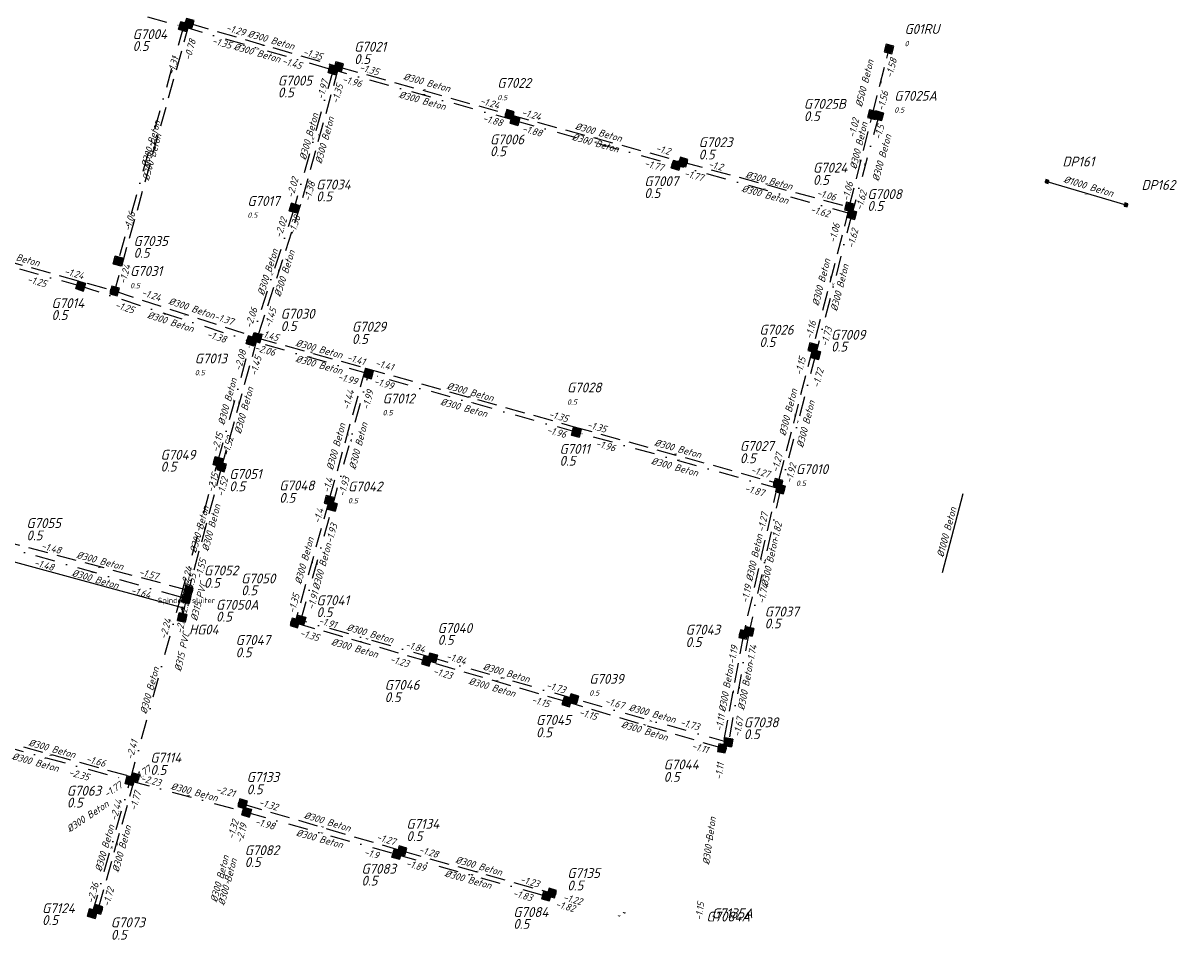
# Model space of a CAD drawing. Header units: metres. Extents: x 153906 to 154973, y 473035 to 474039.
# Tile 10 of 18: x 154511 to 154806, y 473036 to 473269. Entities that reach past the tile are written whole.
import ezdxf
from ezdxf.enums import TextEntityAlignment as Align
from ezdxf.lldxf.tags import DXFTag

# ---------------------------------------------------------------- set-up
doc = ezdxf.new("R2010")
doc.units = ezdxf.units.M
doc.linetypes.add('RI-HWA', pattern=[7.4, 5, -2.4])
doc.linetypes.add('RI-VWA', pattern=[11, 5, -3, 0, -3])
doc.layers.get('0').update_dxf_attribs({"linetype": 'CONTINUOUS'})
for name, color, linetype, lineweight in [('B-OI-RI-HWA_HULPSTUK-S', 150, 'CONTINUOUS', 25), ('R-OI-KW-KUNSTWERK_DUIKER-G', 170, 'CONTINUOUS', 25), ('R-OI-RI-BOB-T18', 6, 'CONTINUOUS', 18), ('R-OI-RI-GWA_PUTNUMMER-T25', 10, 'CONTINUOUS', 25), ('R-OI-RI-HWA_PUTDEKSELHOOGTE-T25', 150, 'CONTINUOUS', 25), ('R-OI-RI-HWA_PUTNUMMER-T25', 150, 'CONTINUOUS', 25), ('R-OI-RI-HWA_RIOOLPUT_INSPECTIEPUT-DUIKER-S', 160, 'CONTINUOUS', 25), ('R-OI-RI-HWA_RIOOLPUT_INSPECTIEPUT-S', 150, 'CONTINUOUS', 25), ('R-OI-RI-HWA_TRANSPORTLEIDING-G', 150, 'RI-HWA', 25), ('R-OI-RI-MECHANISCH-G', 210, 'RI-PERS', 25), ('R-OI-RI-STROOMRICHTING-G', 251, 'CONTINUOUS', 25), ('R-OI-RI-T18', 134, 'CONTINUOUS', 18), ('R-OI-RI-VWA_PUTDEKSELHOOGTE-T25', 34, 'CONTINUOUS', 25), ('R-OI-RI-VWA_PUTNUMMER-T25', 34, 'CONTINUOUS', 25), ('R-OI-RI-VWA_RIOOLPUT_INSPECTIEPUT-S', 34, 'CONTINUOUS', 25), ('R-OI-RI-VWA_TRANSPORTLEIDING-G', 34, 'RI-VWA', 25)]:
    doc.layers.add(name, color=color, linetype=linetype, lineweight=lineweight)
doc.layers.add('R-OI-RI-DIAMETER_RIOOL-T18', color=6, linetype='CONTINUOUS')
doc.styles.add('NLCS-ISO', font='NLCS-ISO.ttf')
doc.styles.add('NLCS-ISO-M200-T18_CURSIEF', font='NLCS-ISO.ttf', dxfattribs={"oblique": 15, "height": 0.36})
doc.styles.add('NLCS-ISO-M500-T25', font='NLCS-ISO.ttf', dxfattribs={"height": 1.25})
doc.styles.add('NLCS-ISO-M750-T18_CURSIEF', font='NLCS-ISO.ttf', dxfattribs={"oblique": 15, "height": 1.35})
doc.styles.add('NLCS-ISO-M750-T25_CURSIEF', font='NLCS-ISO.ttf', dxfattribs={"oblique": 15, "height": 1.875})
tags = doc.linetypes.add('RI-PERS', pattern='A,7,-2,["P",Standard,S=1.8,R=0,X=-0.5,Y=-0.9],-2,7,-2,[102,NLCS.SHX,S=1,R=180,X=0,Y=0],-2', length=22).pattern_tags.tags
tags[6] = DXFTag(74, 10)

# ---------------------------------------------------------------- blocks, each defined once
blk = doc.blocks.new('N-SRI-PUT_VWA-SO')
h = blk.add_hatch(color=256)
edge = h.paths.add_edge_path()
edge.add_arc((0, 0), 2, 0, 360)
at = {"flags": 128}
blk.add_lwpolyline([(-2, 2), (2, 2), (2, -2), (-2, -2)], close=True, dxfattribs=at)
at = {"lineweight": -3, "flags": 128}
blk.add_lwpolyline([(2, -2), (2, 2), (-2, 2), (-2, -2)], close=True, dxfattribs=at)
at = {"lineweight": -3}
blk.add_circle((0, 0), 2, dxfattribs=at)
blk = doc.blocks.new('N-SRI-PUT_HWA-SO')
h = blk.add_hatch(color=256)
h.dxf.hatch_style = 1
h.paths.add_polyline_path([(-2, 0, 1), (2, 0, 1)])
at = {"lineweight": -3, "flags": 128}
blk.add_lwpolyline([(-2, -2), (2, -2), (2, 2), (-2, 2)], close=True, dxfattribs=at)
at = {"lineweight": -3}
blk.add_circle((0, 0), 2, dxfattribs=at)
blk = doc.blocks.new('SRI-HULP_AFSLUITER-SO')
at = {"color": 0, "linetype": 'ByBlock', "lineweight": 18}
blk.add_lwpolyline([(0, 0.8), (0, -0.8)], dxfattribs=at)
blk.add_circle((0, 0), 1, dxfattribs=at)
at = {"color": 0, "linetype": 'ByBlock', "lineweight": 18, "style": 'NLCS-ISO', "flags": 1}
for tag, p in [('TYPE', (1.5, 0)), ('LABEL', (1.5, -1.5)), ('OMSCHRIJVING', (1.5, -3))]:
    blk.add_attdef(tag, p, '', height=1, dxfattribs=at)

msp = doc.modelspace()

# ---------------------------------------------------------------- linework, layer by layer
at = {"layer": 'R-OI-KW-KUNSTWERK_DUIKER-G'}
for points in [[(154771.48, 473228.88, 0), (154791.58, 473222.92, 0)], [(154750.1, 473149.42, 0), (154744.8, 473129.32, 0)]]:
    msp.add_polyline3d(points, dxfattribs=at)
at = {"layer": 'R-OI-RI-HWA_TRANSPORTLEIDING-G'}
for points in [[(154553.25, 473269.13, 0), (154534.25, 473201.04, 0)], [(154553.25, 473269.13, 0), (154591.27, 473258.08, 0)], [(154727.06, 473245.91, 0), (154731.3, 473262.6, 0)], [(154591.27, 473258.08, 0), (154581.59, 473223.02, 0)], [(154591.27, 473258.08, 0), (154634.74, 473245.93, 0)], [(154634.74, 473245.93, 0), (154678.91, 473233.81, 0)], [(154721.2, 473222.39, 0), (154727.06, 473245.91, 0)], [(154678.91, 473233.81, 0), (154721.2, 473222.39, 0)], [(154581.59, 473223.02, 0), (154570.57, 473189.14, 0)], [(154721.2, 473222.39, 0), (154711.9, 473186.6, 0)], [(154484.55, 473214.95, 0), (154534.25, 473201.04, 0)], [(154534.25, 473201.04, 0), (154570.57, 473189.14, 0)], [(154570.57, 473189.14, 0), (154561.48, 473156.29, 0)], [(154570.57, 473189.14, 0), (154598.09, 473181.43, 0)], [(154711.9, 473186.6, 0), (154703.03, 473152.11, 0)], [(154598.09, 473181.43, 0), (154588.82, 473147.79, 0)], [(154598.09, 473181.43, 0), (154650.87, 473166.59, 0)], [(154650.87, 473166.59, 0), (154703.03, 473152.11, 0)], [(154561.48, 473156.29, 0), (154553.06, 473124.86, 0)], [(154703.03, 473152.11, 0), (154694.25, 473113.65, 0)], [(154588.82, 473147.79, 0), (154580.14, 473116.61, 0)], [(154553.06, 473124.86, 0), (154507.9, 473136.92, 0)], [(154553.06, 473124.86, 0), (154552.51, 473122.73, 0)], [(154613.62, 473106.87, 0), (154580.14, 473116.61, 0)], [(154694.25, 473113.65, 0), (154688.84, 473084.71, 0)], [(154649.31, 473096.51, 0), (154613.62, 473106.87, 0)], [(154688.84, 473084.71, 0), (154649.31, 473096.51, 0)], [(154496.8, 473089.01, 0), (154539.42, 473077.26, 0)], [(154539.42, 473077.26, 0), (154530.07, 473043.73, 0)], [(154539.42, 473077.26, 0), (154538.2, 473076.44, 0)], [(154566.83, 473070.59, 0), (154607.39, 473058.64, 0)], [(154607.39, 473058.64, 0), (154645.5, 473047.88, 0)]]:
    msp.add_polyline3d(points, dxfattribs=at)
at = {"layer": 'R-OI-RI-MECHANISCH-G'}
msp.add_polyline3d([(154551.44, 473117.99, 0), (154551.52, 473120.46, 0), (154414.2, 473157.75, 0)], dxfattribs=at)
at = {"layer": 'R-OI-RI-VWA_TRANSPORTLEIDING-G'}
for points in [[(154499.84, 473282.5, 0), (154551.77, 473268.28, 0)], [(154551.77, 473268.28, 0), (154535.14, 473208.67, 0)], [(154551.77, 473268.28, 0), (154589.84, 473257.29, 0)], [(154589.84, 473257.29, 0), (154579.95, 473222.11, 0)], [(154636.13, 473244.4, 0), (154589.84, 473257.29, 0)], [(154728.68, 473245.6, 0), (154721.84, 473220.6, 0)], [(154636.13, 473244.4, 0), (154677.13, 473233.02, 0)], [(154721.84, 473220.6, 0), (154677.13, 473233.02, 0)], [(154579.95, 473222.11, 0), (154569, 473188.33, 0)], [(154721.84, 473220.6, 0), (154712.61, 473184.81, 0)], [(154525.63, 473202.27, 0), (154481.79, 473214.49, 0)], [(154525.47, 473202.36, 0), (154569.05, 473188.19, 0)], [(154560.55, 473157.64, 0), (154569, 473188.33, 0)], [(154598.85, 473179.95, 0), (154569, 473188.33, 0)], [(154712.61, 473184.81, 0), (154703.68, 473150.64, 0)], [(154589.7, 473146.23, 0), (154598.85, 473179.95, 0)], [(154651.73, 473165.11, 0), (154598.85, 473179.95, 0)], [(154703.68, 473150.64, 0), (154651.73, 473165.11, 0)], [(154551.09, 473123.13, 0), (154560.55, 473157.64, 0)], [(154703.68, 473150.64, 0), (154695.71, 473114.39, 0)], [(154581.67, 473117.26, 0), (154589.7, 473146.23, 0)], [(154552.51, 473122.73, 0), (154551.09, 473123.13, 0), (154506.21, 473135.98, 0)], [(154538.2, 473076.44, 0), (154551.09, 473123.13, 0)], [(154552.51, 473122.73, 0), (154551.44, 473117.99, 0)], [(154615.19, 473107.71, 0), (154581.67, 473117.26, 0)], [(154695.71, 473114.39, 0), (154690.4, 473086.22, 0)], [(154651.08, 473097.3, 0), (154615.19, 473107.71, 0)], [(154690.4, 473086.22, 0), (154651.08, 473097.3, 0)], [(154495.45, 473088.18, 0), (154538.2, 473076.44, 0)], [(154528.6, 473042.66, 0), (154538.2, 473076.44, 0)], [(154538.2, 473076.44, 0), (154567.85, 473068.46, 0)], [(154567.85, 473068.46, 0), (154606.06, 473057.72, 0)], [(154606.06, 473057.72, 0), (154644.18, 473047.14, 0)]]:
    msp.add_polyline3d(points, dxfattribs=at)

# ---------------------------------------------------------------- block references
at = {"layer": 'B-OI-RI-HWA_HULPSTUK-S', "xscale": 0.2, "yscale": 0.2, "zscale": 0.2}
msp.add_blockref('SRI-HULP_AFSLUITER-SO', (154552.58, 473123), dxfattribs=at)
at = {"layer": 'R-OI-RI-HWA_RIOOLPUT_INSPECTIEPUT-DUIKER-S', "xscale": 0.2, "yscale": 0.2, "zscale": 0.2}
for p, rotation in [((154771.48, 473228.88), 343.5085426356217), ((154791.58, 473222.92), 163.5085426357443)]:
    msp.add_blockref('N-SRI-PUT_HWA-SO', p, dxfattribs=dict(at, rotation=rotation))
at = {"layer": 'R-OI-RI-HWA_RIOOLPUT_INSPECTIEPUT-S'}
for p, xscale, yscale, zscale, rotation in [((154553.25, 473269.13), 0.5, 0.5, 0.5, 343.7916052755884), ((154731.3, 473262.6), 0.5, 0.5, 0.5, 255.7353236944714), ((154591.27, 473258.08), 0.5, 0.5, 0.5, 344.3849847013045), ((154634.74, 473245.93), 0.5, 0.5, 0.5, 344.6516140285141), ((154727.06, 473245.91), 0.5, 0.5, 0.5, 75.7353236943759), ((154678.91, 473233.81), 0.5, 0.5, 0.5, 344.885992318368), ((154721.2, 473222.39), 0.5, 0.5, 0.5, 76.00846243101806), ((154534.25, 473201.04), 0.5, 0.5, 0.5, 74.40894999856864), ((154570.57, 473189.14), 0.5, 0.5, 0.5, 71.97545853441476), ((154711.9, 473186.6), 0.4999999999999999, 0.4999999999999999, 0.4999999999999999, 255.5739741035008), ((154561.48, 473156.29), 0.5, 0.5, 0.5, 74.53330093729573), ((154703.03, 473152.11), 0.5, 0.5, 0.5, 75.57397410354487), ((154588.82, 473147.79), 0.5, 0.5, 0.5, 74.59541213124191), ((154553.06, 473124.86), 0.5, 0.5, 0.5, 75.00382763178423), ((154580.14, 473116.61), 0.5, 0.5, 0.5, 343.7722622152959), ((154694.25, 473113.65), 0.5, 0.5, 0.5, 77.14623421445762), ((154613.62, 473106.87), 0.5, 0.5, 0.5, 343.8087400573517), ((154649.31, 473096.51), 0.5, 0.5, 0.5, 343.3804347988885), ((154688.84, 473084.71), 0.5, 0.5, 0.5, 79.40951425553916), ((154539.42, 473077.26), 0.5, 0.5, 0.5, 164.5801652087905), ((154566.83, 473070.59), 0.5, 0.5, 0.5, 343.585992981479), ((154607.39, 473058.64), 0.4999999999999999, 0.4999999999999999, 0.4999999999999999, 344.2386495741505), ((154645.5, 473047.88), 0.5, 0.5, 0.5, 344.446368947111), ((154530.07, 473043.73), 0.5, 0.5, 0.5, 74.41950299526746)]:
    msp.add_blockref('N-SRI-PUT_HWA-SO', p, dxfattribs=dict(at, xscale=xscale, yscale=yscale, zscale=zscale, rotation=rotation))
at = {"layer": 'R-OI-RI-VWA_RIOOLPUT_INSPECTIEPUT-S'}
for p, xscale, yscale, zscale, rotation in [((154551.77, 473268.28), 0.4999999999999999, 0.4999999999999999, 0.4999999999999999, 343.9085957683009), ((154589.84, 473257.29), 0.4999999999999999, 0.4999999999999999, 0.4999999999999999, 344.4365703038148), ((154636.13, 473244.4), 0.5, 0.5, 0.5, 344.4774025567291), ((154728.68, 473245.6), 0.5, 0.5, 0.5, 254.6962176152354), ((154677.13, 473233.02), 0.4999999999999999, 0.4999999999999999, 0.4999999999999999, 344.4811097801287), ((154579.95, 473222.11), 0.5, 0.5, 0.5, 74.3078701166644), ((154721.82, 473220.49), 0.5, 0.5, 0.5, 74.70355621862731), ((154535.14, 473208.67), 0.4999999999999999, 0.4999999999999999, 0.4999999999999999, 74.40828824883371), ((154525.63, 473202.27), 0.5, 0.5, 0.5, 342.0623826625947), ((154569, 473188.33), 0.5, 0.5, 0.5, 72.03803637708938), ((154712.61, 473184.81), 0.4999999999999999, 0.4999999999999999, 0.4999999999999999, 75.53585572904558), ((154598.85, 473179.95), 0.5, 0.5, 0.5, 344.3325990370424), ((154651.73, 473165.11), 0.5, 0.5, 0.5, 345.0883841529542), ((154560.55, 473157.64), 0.5, 0.5, 0.5, 74.6086505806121), ((154703.68, 473150.64), 0.5, 0.5, 0.5, 75.34732865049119), ((154589.7, 473146.23), 0.5, 0.5, 0.5, 74.82096820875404), ((154552.51, 473122.73), 0.5, 0.5, 0.5, 257.2578558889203), ((154551.44, 473117.99), 0.4999999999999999, 0.4999999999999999, 0.4999999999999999, 77.25785588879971), ((154581.67, 473117.26), 0.5, 0.5, 0.5, 74.50496952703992), ((154695.71, 473114.39), 0.5, 0.5, 0.5, 77.60953179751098), ((154615.19, 473107.71), 0.5, 0.5, 0.5, 343.8172533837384), ((154651.08, 473097.3), 0.5, 0.5, 0.5, 344.2738517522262), ((154690.4, 473086.22), 0.5, 0.5, 0.5, 79.31649586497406), ((154538.2, 473076.44), 0.5, 0.5, 0.5, 74.56207028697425), ((154567.85, 473068.46), 0.5, 0.5, 0.5, 344.3016534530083), ((154606.06, 473057.72), 0.5, 0.5, 0.5, 344.4844939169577), ((154644.18, 473047.14), 0.5, 0.5, 0.5, 344.2945247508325), ((154528.6, 473042.66), 0.5, 0.5, 0.5, 74.13615845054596)]:
    msp.add_blockref('N-SRI-PUT_VWA-SO', p, dxfattribs=dict(at, xscale=xscale, yscale=yscale, zscale=zscale, rotation=rotation))

# ---------------------------------------------------------------- texts
at = {"layer": 'R-OI-RI-BOB-T18', "style": 'NLCS-ISO-M750-T18_CURSIEF', "oblique": 15}
for s, rotation, p in [('-1.29', 343.9572, (154562.49, 473267.24)), ('-0.78', 74.4845, (154553.55, 473259.59)), ('-1.35', 343.9572, (154558.92, 473263.96)), ('-1.97', 74.4845, (154587.38, 473249.62)), ('-1.35', 74.4845, (154591.12, 473248.56)), ('-1.56', 75.6304, (154729.94, 473246.74)), ('-1.24', 344.5301, (154627.08, 473248.66)), ('-1.88', 344.5301, (154627.77, 473244.24)), ('-1.02', 76.2034, (154722.6, 473239.94)), ('-1.5', 74.4845, (154729.13, 473239.41)), ('-1.2', 344.5301, (154671.8, 473236.61)), ('-1.77', 344.5301, (154668.91, 473232.79)), ('-1.06', 345.1031, (154712.74, 473225.24)), ('-1.06', 74.4845, (154538.25, 473216.11)), ('-1.62', 344.5301, (154711.15, 473221.05)), ('-2.02', 72.1927, (154576.65, 473214.39)), ('-1.38', 72.1927, (154580.07, 473215.11)), ('-1.06', 75.6304, (154717.63, 473213.17)), ('-1.62', 75.6304, (154722.31, 473211.78)), ('-1.24', 341.6654, (154540.97, 473199.96)), ('-1.25', 342.2383, (154534.21, 473196.77)), ('-2.08', 74.4845, (154566.39, 473180.61)), ('-1.45', 74.4845, (154570.37, 473179.31)), ('-1.41', 344.5301, (154593.21, 473183.38)), ('-1.15', 75.6304, (154709.03, 473179.44)), ('-1.72', 75.6304, (154713.5, 473176.29)), ('-1.99', 344.5301, (154590.91, 473178.48)), ('-1.35', 344.5301, (154644.56, 473168.96)), ('-1.96', 344.5301, (154644.06, 473164.95)), ('-2.15', 74.4845, (154559.4, 473149.66)), ('-1.52', 75.0575, (154561.94, 473148.58)), ('-1.4', 74.4845, (154588.87, 473149.55)), ('-1.93', 75.0575, (154592.82, 473148.63)), ('-1.27', 344.5301, (154695.98, 473154.8)), ('-1.87', 344.5301, (154694.44, 473150.07)), ('-1.48', 345.1031, (154515.45, 473135.45)), ('-1.48', 343.9572, (154513.62, 473131.21)), ('-1.55', 75.6304, (154553.89, 473124.08)), ('-1.19', 77.3493, (154695.37, 473121.54)), ('-1.55', 77.3493, (154553.22, 473121.33)), ('-1.35', 74.4845, (154580.07, 473118.93)), ('-1.91', 74.4845, (154584.97, 473119.84)), ('-1.74', 77.3493, (154699.57, 473121.37)), ('-1.84', 343.9572, (154608.06, 473110.37)), ('-1.23', 343.9572, (154604.16, 473106.64)), ('-1.73', 343.9572, (154643.96, 473100)), ('-1.15', 343.9572, (154640.21, 473096.34)), ('-1.67', 344.5301, (154658.86, 473095.99)), ('-1.11', 79.6411, (154688.82, 473088.93)), ('-1.67', 79.0682, (154693.38, 473087.53)), ('-2.41', 74.4845, (154538.87, 473081.68)), ('-1.11', 343.3842, (154680.94, 473084.6)), ('-1.77', 33.8045, (154539.67, 473076.22)), ('-1.11', 81.933, (154688.72, 473076.64)), ('-2.21', 345.1031, (154559.92, 473073.52)), ('-1.32', 75.0575, (154564.63, 473061.46)), ('-2.19', 74.4845, (154566.69, 473060.48)), ('-1.27', 343.3842, (154600.75, 473061.4)), ('-1.9', 344.5301, (154597.57, 473057.56)), ('-2.36', 73.9116, (154528.84, 473045.13)), ('-1.23', 343.9572, (154637.31, 473050.62)), ('-1.72', 74.4845, (154532.88, 473044.28)), ('-1.83', 344.5301, (154635.43, 473047.12))]:
    msp.add_text(s, height=1.8, rotation=rotation, dxfattribs=at).set_placement(p)
for s, rotation, p in [('-1.35', 343.9572, (154586.84, 473259.74)), ('-1.31', 74.4845, (154550.59, 473260.3)), ('-1.45', 343.9572, (154581.61, 473257.42)), ('-1.58', 75.6304, (154733.34, 473260)), ('-1.35', 344.5301, (154601.24, 473255.84)), ('-1.96', 344.5301, (154596.89, 473252.83)), ('-1.24', 344.5301, (154642.5, 473244.39)), ('-1.88', 344.5301, (154642.75, 473240.24)), ('-1.2', 345.1031, (154688.78, 473231.61)), ('-1.77', 344.5301, (154683.8, 473228.9)), ('-2.02', 74.4845, (154581.1, 473229.6)), ('-1.38', 74.4845, (154585.36, 473228.54)), ('-1.06', 76.2034, (154722.21, 473228.56)), ('-1.62', 74.4845, (154725.73, 473226.21)), ('-1.24', 344.5301, (154526.14, 473203.98)), ('-1.24', 74.4845, (154538.37, 473207.47)), ('-1.25', 344.5301, (154516.67, 473201.95)), ('-1.37', 341.6654, (154564.16, 473192.29)), ('-2.06', 72.1927, (154570.69, 473196.46)), ('-1.45', 72.1927, (154575.53, 473196.36)), ('-1.16', 75.6304, (154712.81, 473193.18)), ('-1.38', 342.2383, (154562.36, 473187.78)), ('-1.45', 344.5301, (154575.74, 473188.24)), ('-1.73', 75.6304, (154716.84, 473191.6)), ('-2.06', 344.5301, (154574.85, 473184.47)), ('-1.41', 344.5301, (154604.96, 473180.72)), ('-1.99', 344.5301, (154604.97, 473175.95)), ('-1.44', 74.4845, (154595.29, 473175.59)), ('-1.99', 75.0575, (154600.2, 473175.57)), ('-1.35', 344.5301, (154659.14, 473164.95)), ('-2.15', 74.4845, (154561.93, 473164.66)), ('-1.52', 74.4845, (154564.58, 473163.74)), ('-1.96', 344.5301, (154661.41, 473160.16)), ('-1.27', 75.6304, (154704.29, 473159.56)), ('-1.92', 75.6304, (154707.79, 473156.86)), ('-1.4', 74.4845, (154587.52, 473145.45)), ('-1.93', 74.4845, (154591, 473141.56)), ('-1.27', 77.3493, (154700.59, 473144.4)), ('-1.82', 77.3493, (154704.1, 473141.98)), ('-1.57', 345.1031, (154545.15, 473127.51)), ('-2.24', 74.4845, (154554.17, 473130.58)), ('-1.55', 75.0575, (154557.66, 473132.59)), ('-1.64', 343.9572, (154543.13, 473122.76)), ('-2.24', 75.6304, (154553.62, 473123.02)), ('-2.24', 77.3493, (154552.68, 473118.96)), ('-2.24', 74.4845, (154548.79, 473117.43)), ('-1.91', 343.9572, (154590.47, 473115.18)), ('-1.35', 343.9572, (154586.04, 473111.92)), ('-1.19', 79.6411, (154692.88, 473110.64)), ('-1.74', 79.0682, (154697.71, 473110.83)), ('-1.84', 343.9572, (154623.43, 473105.95)), ('-1.23', 343.9572, (154619.89, 473102.25)), ('-1.15', 343.3842, (154656.74, 473091.83)), ('-1.73', 344.5301, (154682.78, 473089.26)), ('-1.66', 344.5301, (154531.7, 473079.93)), ('-2.35', 344.5301, (154527.55, 473076.44)), ('-2.23', 345.1031, (154545.79, 473075.01)), ('-1.77', 33.8045, (154536.43, 473074.88)), ('-2.44', 73.9116, (154536.26, 473071.37)), ('-1.77', 74.4845, (154541.07, 473073.48)), ('-1.32', 343.3842, (154575.53, 473068.82)), ('-1.98', 344.5301, (154574.76, 473063.97)), ('-1.28', 343.9572, (154616.34, 473056.79)), ('-1.89', 344.5301, (154613.17, 473053.33)), ('-1.22', 344.5301, (154652.94, 473044.77)), ('-1.82', 344.5301, (154651.13, 473043)), ('-1.15', 81.933, (154684.34, 473045.44))]:
    msp.add_text(s, height=1.8, rotation=rotation, dxfattribs=at).set_placement(p, align=Align.RIGHT)
at = {"layer": 'R-OI-RI-DIAMETER_RIOOL-T18', "style": 'NLCS-ISO-M750-T18_CURSIEF', "oblique": 15}
for s, rotation, p in [('%%C300 Beton', 343.9572, (154574.1, 473264.91)), ('%%C300 Beton', 343.9572, (154570.54, 473261.65)), ('%%C500 Beton', 75.6304, (154725.05, 473253.86)), ('%%C300 Beton', 344.5301, (154613.73, 473254.08)), ('%%C300 Beton', 344.5301, (154612.6, 473249.5)), ('%%C300 Beton', 74.4845, (154583.69, 473240.33)), ('%%C300 Beton', 74.4845, (154587.69, 473239.39)), ('%%C300 Beton', 74.4845, (154543.46, 473238.47)), ('%%C300 Beton', 344.5301, (154657.41, 473241.42)), ('%%C300 Beton', 76.2034, (154723.57, 473238.01)), ('%%C300 Beton', 74.4845, (154543.75, 473235.09)), ('%%C300 Beton', 344.5301, (154656.63, 473238.71)), ('%%C300 Beton', 74.4845, (154729.43, 473234.93)), ('%%C300 Beton', 345.1031, (154700.78, 473229.16)), ('%%C1000 Beton', 343.3842, (154782.07, 473227.69)), ('%%C300 Beton', 344.5301, (154699.78, 473225.6)), ('%%C300 Beton', 344.5301, (154509.26, 473209.74)), ('%%C300 Beton', 72.1927, (154573.23, 473205.83)), ('%%C300 Beton', 72.1927, (154577.48, 473205.51)), ('%%C300 Beton', 75.6304, (154714.03, 473203.26)), ('%%C300 Beton', 75.6304, (154718.72, 473201.88)), ('%%C300 Beton', 341.6654, (154553.92, 473196.69)), ('%%C300 Beton', 342.2383, (154548.53, 473193.2)), ('%%C300 Beton', 344.5301, (154586.32, 473186.31)), ('%%C300 Beton', 344.5301, (154586.31, 473182.29)), ('%%C300 Beton', 74.4845, (154562.96, 473172.93)), ('%%C300 Beton', 344.5301, (154624.77, 473175.37)), ('%%C300 Beton', 74.4845, (154567.16, 473170.67)), ('%%C300 Beton', 75.6304, (154705.62, 473170.18)), ('%%C300 Beton', 344.5301, (154623.15, 473171.36)), ('%%C300 Beton', 75.6304, (154710.09, 473167.19)), ('%%C300 Beton', 74.4845, (154590.58, 473161.46)), ('%%C300 Beton', 75.0575, (154596.25, 473161.63)), ('%%C300 Beton', 344.5301, (154677.58, 473160.96)), ('%%C300 Beton', 344.5301, (154676.78, 473156.32)), ('%%C300 Beton', 74.4845, (154555.82, 473140.39)), ('%%C300 Beton', 75.0575, (154558.83, 473140.84)), ('%%C1000 Beton', 75.0575, (154745.93, 473139.7)), ('%%C300 Beton', 77.3493, (154697.01, 473133.19)), ('%%C300 Beton', 74.4845, (154582.52, 473132.42)), ('%%C300 Beton', 74.4845, (154587.02, 473130.97)), ('%%C300 Beton', 77.3493, (154700.86, 473131.89)), ('%%C300 Beton', 345.1031, (154530.56, 473132.45)), ('%%C300 Beton', 343.9572, (154529.36, 473127.75)), ('%%C315 PVC', 75.6304, (154555.63, 473122.08)), ('%%C300 Beton', 343.9572, (154599.27, 473113.92)), ('%%C315 PVC', 77.3493, (154551.4, 473109.28)), ('%%C300 Beton', 343.9572, (154595.37, 473110.24)), ('%%C300 Beton', 343.9572, (154633.97, 473103.94)), ('%%C300 Beton', 79.0682, (154694.74, 473100.46)), ('%%C300 Beton', 74.4845, (154543.15, 473099.43)), ('%%C300 Beton', 79.6411, (154689.87, 473099.97)), ('%%C300 Beton', 343.9572, (154630.33, 473100.26)), ('%%C300 Beton', 344.5301, (154671.09, 473093.59)), ('%%C300 Beton', 343.3842, (154669.12, 473089.17)), ('%%C300 Beton', 344.5301, (154518.37, 473084.65)), ('%%C300 Beton', 344.5301, (154514.15, 473081.16)), ('%%C300 Beton', 345.1031, (154554.58, 473073.61)), ('%%C300 Beton', 33.8045, (154527.41, 473067.41)), ('%%C300 Beton', 343.3842, (154588.42, 473066.07)), ('%%C300 Beton', 73.9116, (154531.73, 473059.31)), ('%%C300 Beton', 74.4845, (154536.06, 473059.17)), ('%%C300 Beton', 81.933, (154685.54, 473061.18)), ('%%C300 Beton', 344.5301, (154586.44, 473061.73)), ('%%C300 Beton', 75.0575, (154560.99, 473051.54)), ('%%C300 Beton', 74.4845, (154562.96, 473050.73)), ('%%C300 Beton', 343.9572, (154626.96, 473054.79)), ('%%C300 Beton', 344.5301, (154624.22, 473051.38))]:
    msp.add_text(s, height=1.8, rotation=rotation, dxfattribs=at).set_placement(p, align=Align.MIDDLE_CENTER)
at = {"layer": 'R-OI-RI-GWA_PUTNUMMER-T25', "style": 'NLCS-ISO-M750-T25_CURSIEF', "oblique": 15}
for s, p in [('DP161', (154775.42, 473232.71)), ('DP162', (154795.53, 473226.76))]:
    msp.add_text(s, height=2.5, dxfattribs=at).set_placement(p)
at = {"layer": 'R-OI-RI-HWA_PUTDEKSELHOOGTE-T25', "style": 'NLCS-ISO-M750-T25_CURSIEF', "oblique": 15}
for s, height, p in [('0', 1.35, (154735.25, 473263.29)), ('0.5', 2.5, (154595.22, 473258.77)), ('0.5', 1.35, (154631.63, 473249.57)), ('0.5', 2.5, (154709.62, 473244.25)), ('0.5', 2.5, (154682.86, 473234.5)), ('0.5', 2.5, (154711.94, 473228.02)), ('0.5', 1.35, (154538.2, 473201.73)), ('0.5', 2.5, (154576.51, 473190.85)), ('0.5', 2.5, (154594.64, 473187.57)), ('0.5', 2.5, (154698.31, 473186.79)), ('0.5', 1.35, (154649.37, 473172.1)), ('0.5', 2.5, (154693.35, 473157.23)), ('0.5', 2.5, (154563.43, 473150.09)), ('0.5', 2.5, (154576.16, 473147.17)), ('0.5', 2.5, (154511.84, 473137.61)), ('0.5', 2.5, (154557.01, 473125.55)), ('0.5', 2.5, (154679.54, 473110.48)), ('0.5', 2.5, (154565.06, 473107.86)), ('0.5', 2.5, (154602.98, 473096.45)), ('0.5', 2.5, (154641.49, 473087.52)), ('0.5', 2.5, (154543.36, 473077.95)), ('0.5', 2.5, (154673.96, 473076.19)), ('0.5', 2.5, (154567.87, 473073.01)), ('0.5', 2.5, (154608.51, 473061.11)), ('0.5', 2.5, (154649.45, 473048.57)), ('0.5', 2.5, (154533.3, 473036.03))]:
    msp.add_text(s, height=height, dxfattribs=at).set_placement(p)
at = {"layer": 'R-OI-RI-HWA_PUTNUMMER-T25', "style": 'NLCS-ISO-M750-T25_CURSIEF', "oblique": 15}
for s, p in [('G01RU', (154735.25, 473266.43)), ('G7021', (154595.22, 473261.92)), ('G7022', (154631.63, 473252.71)), ('G7025B', (154709.62, 473247.39)), ('G7023', (154682.86, 473237.64)), ('G7024', (154711.94, 473231.16)), ('G7031', (154538.2, 473204.87)), ('G7030', (154576.51, 473194)), ('G7029', (154594.64, 473190.71)), ('G7026', (154698.31, 473189.93)), ('G7028', (154649.37, 473175.24)), ('G7027', (154693.35, 473160.37)), ('G7051', (154563.43, 473153.24)), ('G7048', (154576.16, 473150.32)), ('G7055', (154511.84, 473140.75)), ('G7052', (154557.01, 473128.69)), ('G7043', (154679.54, 473113.63)), ('G7047', (154565.06, 473111)), ('G7046', (154602.98, 473099.59)), ('G7045', (154641.49, 473090.66)), ('G7114', (154543.36, 473081.09)), ('G7044', (154673.96, 473079.34)), ('G7133', (154567.87, 473076.16)), ('G7134', (154608.51, 473064.25)), ('G7135', (154649.45, 473051.72)), ('G7073', (154533.3, 473039.18)), ('G7135A', (154686.18, 473041.49))]:
    msp.add_text(s, height=2.5, dxfattribs=at).set_placement(p)
at = {"layer": 'R-OI-RI-STROOMRICHTING-G', "style": 'NLCS-ISO-M500-T25'}
for rotation, p in [(343.9572, (154570.8, 473262.79)), (343.9572, (154572.26, 473263.61)), (75.6304, (154729.18, 473254.26)), (164.4389, (154612.98, 473250.85)), (164.4389, (154613.01, 473252.01)), (254.3933, (154584.9, 473239.7)), (254.3933, (154586.43, 473240.55)), (164.4389, (154656.83, 473239.87)), (74.4845, (154543.46, 473238.47)), (164.4389, (154656.63, 473238.71)), (254.3933, (154543.75, 473235.09)), (256.1121, (154724.13, 473234.15)), (254.9662, (154725.26, 473233.1)), (165.0118, (154700.05, 473228.1)), (164.4389, (154699.49, 473226.81)), (343.3842, (154781.53, 473225.9)), (252.1014, (154574.48, 473205.22)), (252.1014, (154576.08, 473206.08)), (255.5392, (154716.55, 473204.5)), (255.5392, (154717.23, 473202.71)), (342.2383, (154547.32, 473195.3)), (341.6654, (154552.41, 473195.09)), (164.4389, (154583.93, 473184.14)), (164.4389, (154584.33, 473185.29)), (164.4389, (154624.48, 473174.01)), (254.3933, (154564.78, 473172.99)), (254.3933, (154566.02, 473172.72)), (164.4389, (154625.29, 473172.53)), (255.5392, (154707.47, 473169.36)), (255.5392, (154708.14, 473167.72)), (74.4845, (154593.45, 473164.61)), (75.0575, (154594.28, 473163.09)), (164.4389, (154676.95, 473159.35)), (164.4389, (154677.7, 473157.88)), (254.3933, (154555.82, 473140.39)), (254.9662, (154557.27, 473140.58)), (77.3493, (154698.64, 473132.88)), (343.9572, (154528.65, 473129.55)), (345.1031, (154530.48, 473130.89)), (74.4845, (154584.48, 473132.2)), (74.4845, (154585.69, 473131.75)), (77.3493, (154699.7, 473132.51)), (255.5392, (154552.78, 473123.8)), (257.2581, (154551.97, 473120.36)), (163.8659, (154598.43, 473112.49)), (163.8659, (154596.88, 473111.74)), (163.8659, (154631.46, 473101.69)), (163.8659, (154633.14, 473102.5)), (79.0682, (154693.06, 473100.31)), (254.3933, (154544.65, 473099.79)), (79.6411, (154691.55, 473099.18)), (344.5301, (154670.74, 473091.76)), (163.293, (154669.07, 473090.61)), (344.5301, (154518.11, 473083.14)), (344.5301, (154516.82, 473082.31)), (213.7133, (154538.81, 473076.85)), (165.0118, (154553.02, 473072.45)), (164.4389, (154586.95, 473063.09)), (163.8659, (154587.11, 473064.61)), (73.9116, (154533.4, 473059.55)), (74.4845, (154534.74, 473060.49)), (261.8417, (154685.54, 473061.18)), (164.4389, (154626.45, 473053.26)), (75.0575, (154562.12, 473052.66)), (74.4845, (154562.96, 473050.73)), (164.4389, (154625.12, 473052.43)), (164.4389, (154662.54, 473041.98)), (164.4389, (154663.87, 473042.77))]:
    msp.add_text('>', height=1.25, rotation=rotation, dxfattribs=at).set_placement(p, align=Align.MIDDLE_CENTER)
at = {"layer": 'R-OI-RI-T18', "style": 'NLCS-ISO-M200-T18_CURSIEF'}
msp.add_text('Spindelafsluiter', height=1.35, dxfattribs=at).set_placement((154552.58, 473123), align=Align.TOP_CENTER)
at = {"layer": 'R-OI-RI-VWA_PUTDEKSELHOOGTE-T25', "style": 'NLCS-ISO-M750-T25_CURSIEF', "oblique": 15}
for height, p in [(2.5, (154538.86, 473262.09)), (2.5, (154575.8, 473250.29)), (1.35, (154732.63, 473246.41)), (2.5, (154629.77, 473235.32)), (2.5, (154669.04, 473224.68)), (2.5, (154585.54, 473223.84)), (2.5, (154725.79, 473221.41)), (1.35, (154568.06, 473219.65)), (2.5, (154539.09, 473209.49)), (2.5, (154518.22, 473193.67)), (2.5, (154716.56, 473185.63)), (1.35, (154554.66, 473179.59)), (1.35, (154602.46, 473169.41)), (2.5, (154545.96, 473155.11)), (2.5, (154647.46, 473156.6)), (1.35, (154707.62, 473151.45)), (1.35, (154593.65, 473147.04)), (2.5, (154566.46, 473123.64)), (2.5, (154560.05, 473116.95)), (2.5, (154585.62, 473118.08)), (2.5, (154699.66, 473115.21)), (2.5, (154616.45, 473111.03)), (1.35, (154655.03, 473098.11)), (2.5, (154694.35, 473087.04)), (2.5, (154522.11, 473069.65)), (2.5, (154567.37, 473054.51)), (2.5, (154597.07, 473049.8)), (2.5, (154515.81, 473039.77)), (2.5, (154635.71, 473038.79))]:
    msp.add_text('0.5', height=height, dxfattribs=at).set_placement(p)
at = {"layer": 'R-OI-RI-VWA_PUTNUMMER-T25', "style": 'NLCS-ISO-M750-T25_CURSIEF', "oblique": 15}
for s, p in [('G7004', (154538.86, 473265.11)), ('G7005', (154575.8, 473253.3)), ('G7025A', (154732.63, 473249.43)), ('G7006', (154629.77, 473238.34)), ('G7007', (154669.04, 473227.7)), ('G7034', (154585.54, 473226.86)), ('G7017', (154568.06, 473222.67)), ('G7008', (154725.79, 473224.43)), ('G7035', (154539.09, 473212.5)), ('G7014', (154518.22, 473196.69)), ('G7009', (154716.56, 473188.65)), ('G7013', (154554.66, 473182.61)), ('G7012', (154602.46, 473172.43)), ('G7049', (154545.96, 473158.13)), ('G7011', (154647.46, 473159.62)), ('G7010', (154707.62, 473154.47)), ('G7042', (154593.65, 473150.06)), ('G7050', (154566.46, 473126.66)), ('G7050A', (154560.05, 473119.97)), ('G7041', (154585.62, 473121.1)), ('G7037', (154699.66, 473118.23)), ('HG04', (154553.21, 473113.66)), ('G7040', (154616.45, 473114.05)), ('G7039', (154655.03, 473101.13)), ('G7038', (154694.35, 473090.06)), ('G7063', (154522.11, 473072.67)), ('G7082', (154567.37, 473057.53)), ('G7083', (154597.07, 473052.82)), ('G7124', (154515.81, 473042.79)), ('G7084', (154635.71, 473041.81)), ('G7084A', (154684.85, 473040.65))]:
    msp.add_text(s, height=2.5, dxfattribs=at).set_placement(p)

doc.saveas('drawing.dxf')
